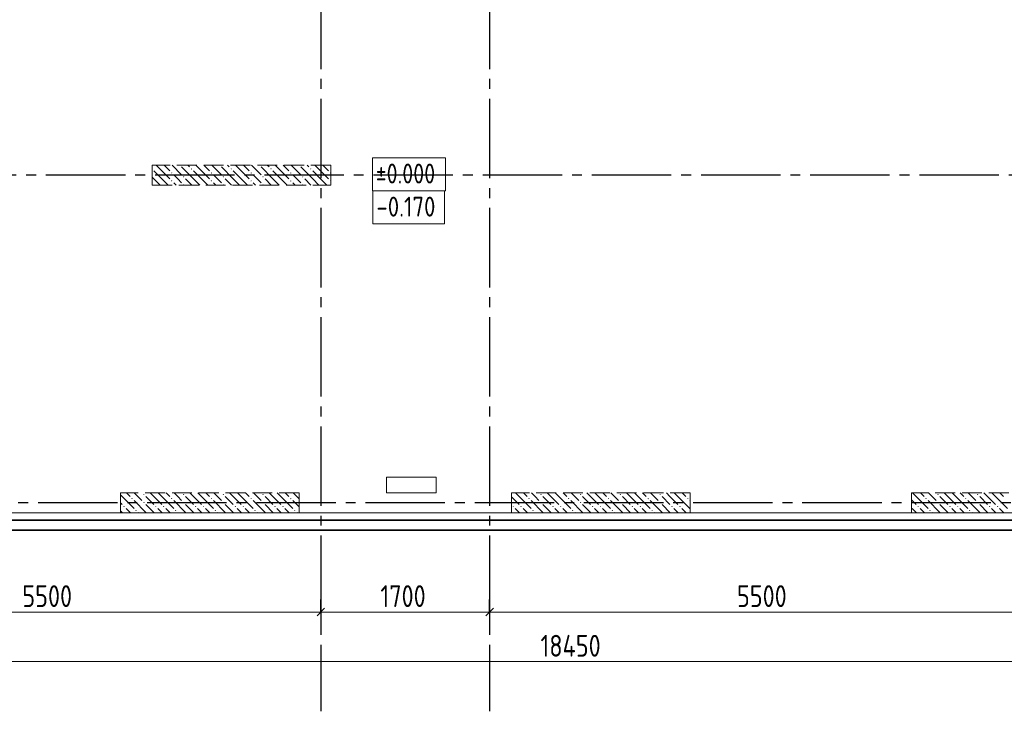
# Model space of a CAD drawing. Header units: millimetres. Extents: x 0 to 31317, y 0 to 42000.
# Tile 6 of 15: x 11589 to 21509, y 14930 to 21897. Entities that reach past the tile are written whole.
import ezdxf

# ---------------------------------------------------------------- set-up
doc = ezdxf.new("R2010")
doc.units = ezdxf.units.MM
doc.linetypes.add('______2', pattern=[270, 200, -70])
doc.linetypes.add('______5', pattern=[1100, 800, -100, 100, -100])
for name, color, linetype, lineweight in [('Standard', 7, 'Continuous', 25), ('Высотные отметки', 7, 'Continuous', 25), ('ЖБ Пилон', 180, 'Continuous', 25), ('Оси', 40, '______5', 18)]:
    doc.layers.add(name, color=color, linetype=linetype, lineweight=lineweight)
doc.layers.add('ЖБ Перекрытие верхний уровень', color=7, linetype='Continuous', lineweight=25, true_color=0xe0e0ff)
doc.layers.add('ЖБ Стена верхний уровень', color=7, linetype='Continuous', lineweight=25, true_color=0x006e00)
doc.styles.add('GOST 2.304-81', font='txt')

msp = doc.modelspace()

# ---------------------------------------------------------------- hatches: boundary and pattern name
at = {"layer": 'ЖБ Пилон', "linetype": 'Continuous', "lineweight": 18, "transparency": 33554687}
for points in [[(12924, 20396.6), (12927.5, 20393.1), (12924, 20389.7)], [(13114.5, 20353.1), (13121, 20359.6), (13127.5, 20353.1), (13121, 20346.6)], [(13204.3, 20430), (13201, 20426.6), (13197.6, 20430)], [(13314.5, 20393.1), (13321, 20399.6), (13327.5, 20393.1), (13321, 20386.6)], [(13514.5, 20353.1), (13521, 20359.6), (13527.5, 20353.1), (13521, 20346.6)], [(13604.3, 20430), (13601, 20426.6), (13597.6, 20430)], [(13714.5, 20393.1), (13721, 20399.6), (13727.5, 20393.1), (13721, 20386.6)], [(13914.5, 20353.1), (13921, 20359.6), (13927.5, 20353.1), (13921, 20346.6)], [(14004.3, 20430), (14001, 20426.6), (13997.6, 20430)], [(14114.5, 20393.1), (14121, 20399.6), (14127.5, 20393.1), (14121, 20386.6)], [(14314.5, 20353.1), (14321, 20359.6), (14327.5, 20353.1), (14321, 20346.6)], [(14404.3, 20430), (14401, 20426.6), (14397.6, 20430)], [(14514.5, 20393.1), (14521, 20399.6), (14527.5, 20393.1), (14521, 20386.6)], [(14714.5, 20353.1), (14721, 20359.6), (14724, 20356.6), (14724, 20349.7), (14721, 20346.6)], [(13114.5, 20273.1), (13121, 20279.6), (13127.5, 20273.1), (13121, 20266.6)], [(13234.5, 20313.1), (13241, 20319.6), (13247.4, 20313.1), (13241, 20306.6)], [(13234.5, 20233.1), (13241, 20239.6), (13247.4, 20233.1), (13244.3, 20230), (13237.6, 20230)], [(13514.5, 20273.1), (13521, 20279.6), (13527.5, 20273.1), (13521, 20266.6)], [(13634.5, 20313.1), (13641, 20319.6), (13647.4, 20313.1), (13641, 20306.6)], [(13634.5, 20233.1), (13641, 20239.6), (13647.4, 20233.1), (13644.3, 20230), (13637.6, 20230)], [(13914.5, 20273.1), (13921, 20279.6), (13927.5, 20273.1), (13921, 20266.6)], [(14034.5, 20313.1), (14041, 20319.6), (14047.4, 20313.1), (14041, 20306.6)], [(14034.5, 20233.1), (14041, 20239.6), (14047.4, 20233.1), (14044.3, 20230), (14037.6, 20230)], [(14314.5, 20273.1), (14321, 20279.6), (14327.5, 20273.1), (14321, 20266.6)], [(14434.5, 20313.1), (14441, 20319.6), (14447.4, 20313.1), (14441, 20306.6)], [(14434.5, 20233.1), (14441, 20239.6), (14447.4, 20233.1), (14444.3, 20230), (14437.6, 20230)], [(14714.5, 20273.1), (14721, 20279.6), (14724, 20276.6), (14724, 20269.7), (14721, 20266.6)], [(12714.5, 17073.1), (12721, 17079.6), (12727.5, 17073.1), (12721, 17066.6)], [(12834.5, 17113.1), (12841, 17119.6), (12847.4, 17113.1), (12841, 17106.6)], [(13114.5, 17073.1), (13121, 17079.6), (13127.5, 17073.1), (13121, 17066.6)], [(13234.5, 17113.1), (13241, 17119.6), (13247.4, 17113.1), (13241, 17106.6)], [(13514.5, 17073.1), (13521, 17079.6), (13527.5, 17073.1), (13521, 17066.6)], [(13634.5, 17113.1), (13641, 17119.6), (13647.4, 17113.1), (13641, 17106.6)], [(13914.5, 17073.1), (13921, 17079.6), (13927.5, 17073.1), (13921, 17066.6)], [(14034.5, 17113.1), (14041, 17119.6), (14047.4, 17113.1), (14041, 17106.6)], [(14314.5, 17073.1), (14321, 17079.6), (14327.5, 17073.1), (14321, 17066.6)], [(16714.5, 17073.1), (16721, 17079.6), (16727.5, 17073.1), (16721, 17066.6)], [(16834.5, 17113.1), (16840.9, 17119.6), (16847.4, 17113.1), (16840.9, 17106.6)], [(17114.5, 17073.1), (17121, 17079.6), (17127.5, 17073.1), (17121, 17066.6)], [(17234.5, 17113.1), (17240.9, 17119.6), (17247.4, 17113.1), (17240.9, 17106.6)], [(17514.5, 17073.1), (17521, 17079.6), (17527.5, 17073.1), (17521, 17066.6)], [(17634.5, 17113.1), (17640.9, 17119.6), (17647.4, 17113.1), (17640.9, 17106.6)], [(17914.5, 17073.1), (17921, 17079.6), (17927.5, 17073.1), (17921, 17066.6)], [(18034.5, 17113.1), (18040.9, 17119.6), (18047.4, 17113.1), (18040.9, 17106.6)], [(18314.5, 17073.1), (18321, 17079.6), (18327.5, 17073.1), (18321, 17066.6)], [(12634.5, 16993.1), (12641, 16999.6), (12647.4, 16993.1), (12641, 16986.6)], [(12834.5, 17033.1), (12841, 17039.6), (12847.4, 17033.1), (12841, 17026.6)], [(12954.4, 16993.1), (12960.9, 16999.6), (12967.4, 16993.1), (12960.9, 16986.6)], [(13034.5, 16993.1), (13041, 16999.6), (13047.4, 16993.1), (13041, 16986.6)], [(13234.5, 17033.1), (13241, 17039.6), (13247.4, 17033.1), (13241, 17026.6)], [(13354.4, 16993.1), (13360.9, 16999.6), (13367.4, 16993.1), (13360.9, 16986.6)], [(13434.5, 16993.1), (13441, 16999.6), (13447.4, 16993.1), (13441, 16986.6)], [(13634.5, 17033.1), (13641, 17039.6), (13647.4, 17033.1), (13641, 17026.6)], [(13754.4, 16993.1), (13760.9, 16999.6), (13767.4, 16993.1), (13760.9, 16986.6)], [(13834.5, 16993.1), (13841, 16999.6), (13847.4, 16993.1), (13841, 16986.6)], [(14034.5, 17033.1), (14041, 17039.6), (14047.4, 17033.1), (14041, 17026.6)], [(14154.4, 16993.1), (14160.9, 16999.6), (14167.4, 16993.1), (14160.9, 16986.6)], [(14234.5, 16993.1), (14241, 16999.6), (14247.4, 16993.1), (14241, 16986.6)], [(16554.4, 16993.1), (16560.9, 16999.6), (16567.4, 16993.1), (16560.9, 16986.6)], [(16634.5, 16993.1), (16640.9, 16999.6), (16647.4, 16993.1), (16640.9, 16986.6)], [(16834.5, 17033.1), (16840.9, 17039.6), (16847.4, 17033.1), (16840.9, 17026.6)], [(16954.4, 16993.1), (16960.9, 16999.6), (16967.4, 16993.1), (16960.9, 16986.6)], [(17034.5, 16993.1), (17040.9, 16999.6), (17047.4, 16993.1), (17040.9, 16986.6)], [(17234.5, 17033.1), (17240.9, 17039.6), (17247.4, 17033.1), (17240.9, 17026.6)], [(17354.4, 16993.1), (17360.9, 16999.6), (17367.4, 16993.1), (17360.9, 16986.6)], [(17434.5, 16993.1), (17440.9, 16999.6), (17447.4, 16993.1), (17440.9, 16986.6)], [(17634.5, 17033.1), (17640.9, 17039.6), (17647.4, 17033.1), (17640.9, 17026.6)], [(17754.4, 16993.1), (17760.9, 16999.6), (17767.4, 16993.1), (17760.9, 16986.6)], [(17834.5, 16993.1), (17840.9, 16999.6), (17847.4, 16993.1), (17840.9, 16986.6)], [(18034.5, 17033.1), (18040.9, 17039.6), (18047.4, 17033.1), (18040.9, 17026.6)], [(18154.4, 16993.1), (18160.9, 16999.6), (18167.4, 16993.1), (18160.9, 16986.6)], [(18234.5, 16993.1), (18240.9, 16999.6), (18247.4, 16993.1), (18240.9, 16986.6)], [(12754.4, 16953.1), (12760.9, 16959.6), (12767.4, 16953.1), (12760.9, 16946.6)], [(13154.4, 16953.1), (13160.9, 16959.6), (13167.4, 16953.1), (13160.9, 16946.6)], [(13554.4, 16953.1), (13560.9, 16959.6), (13567.4, 16953.1), (13560.9, 16946.6)], [(13954.4, 16953.1), (13960.9, 16959.6), (13967.4, 16953.1), (13960.9, 16946.6)], [(14354.4, 16953.1), (14360.9, 16959.6), (14367.4, 16953.1), (14360.9, 16946.6)], [(16754.4, 16953.1), (16760.9, 16959.6), (16767.4, 16953.1), (16760.9, 16946.6)], [(17154.4, 16953.1), (17160.9, 16959.6), (17167.4, 16953.1), (17160.9, 16946.6)], [(17554.4, 16953.1), (17560.9, 16959.6), (17567.4, 16953.1), (17560.9, 16946.6)], [(17954.4, 16953.1), (17960.9, 16959.6), (17967.4, 16953.1), (17960.9, 16946.6)]]:
    msp.add_hatch(color=7, dxfattribs=at).paths.add_polyline_path(points, flags=16)
at = {"layer": 'ЖБ Стена верхний уровень', "linetype": 'Continuous', "lineweight": 18, "transparency": 33554687}
for points in [[(20714.5, 17073.1), (20721, 17079.6), (20727.4, 17073.1), (20721, 17066.6)], [(20834.5, 17113.1), (20840.9, 17119.6), (20847.4, 17113.1), (20840.9, 17106.6)], [(21114.5, 17073.1), (21121, 17079.6), (21127.4, 17073.1), (21121, 17066.6)], [(21234.5, 17113.1), (21240.9, 17119.6), (21247.4, 17113.1), (21240.9, 17106.6)], [(20634.5, 16993.1), (20640.9, 16999.6), (20647.4, 16993.1), (20640.9, 16986.6)], [(20834.5, 17033.1), (20840.9, 17039.6), (20847.4, 17033.1), (20840.9, 17026.6)], [(20954.4, 16993.1), (20960.9, 16999.6), (20967.4, 16993.1), (20960.9, 16986.6)], [(21034.5, 16993.1), (21040.9, 16999.6), (21047.4, 16993.1), (21040.9, 16986.6)], [(21234.5, 17033.1), (21240.9, 17039.6), (21247.4, 17033.1), (21240.9, 17026.6)], [(21354.4, 16993.1), (21360.9, 16999.6), (21367.4, 16993.1), (21360.9, 16986.6)], [(21434.5, 16993.1), (21440.9, 16999.6), (21447.4, 16993.1), (21440.9, 16986.6)], [(20754.4, 16953.1), (20760.9, 16959.6), (20767.4, 16953.1), (20760.9, 16946.6)], [(21154.4, 16953.1), (21160.9, 16959.6), (21167.4, 16953.1), (21160.9, 16946.6)]]:
    msp.add_hatch(color=7, dxfattribs=at).paths.add_polyline_path(points, flags=16)

# ---------------------------------------------------------------- linework, layer by layer
at = {"layer": 'Standard', "color": 251, "linetype": 'Continuous', "lineweight": -3, "true_color": 0x656565, "transparency": 33554687}
for p, q in [((14624, 15930), (14624, 16055)), ((16324, 15930), (16324, 16055)), ((14624, 15930), (14624, 15805)), ((14624, 15930), (14624, 15930)), ((16324, 15930), (16324, 15805)), ((16324, 15930), (16324, 15930))]:
    msp.add_line(p, q, dxfattribs=at)
at = {"layer": 'Standard', "color": 7, "linetype": 'Continuous', "lineweight": 13, "transparency": 33554687}
for p, q in [((9124, 15930), (14624, 15930)), ((14624, 15930), (16324, 15930)), ((16324, 15930), (21824, 15930)), ((7924, 15430), (26374, 15430))]:
    msp.add_line(p, q, dxfattribs=at)
at = {"layer": 'Standard', "color": 7, "linetype": 'Continuous', "lineweight": 25, "transparency": 33554687}
for p, q in [((14586.5, 15892.5), (14661.5, 15967.5)), ((16286.5, 15892.5), (16361.5, 15967.5))]:
    msp.add_line(p, q, dxfattribs=at)
at = {"layer": 'Standard', "color": 254, "linetype": 'Continuous', "lineweight": 35, "true_color": 0xc4c4ff, "transparency": 33554687}
for points in [[(7224.1, 16755), (25108, 16755), (25108, 38670), (7224.1, 38670), (7224.1, 16755)], [(7324.1, 16855), (25008, 16855), (25008, 38570), (7324.1, 38570), (7324.1, 16855)]]:
    msp.add_lwpolyline(points, dxfattribs=at)
at = {"layer": 'Высотные отметки', "color": 253, "linetype": 'Continuous', "lineweight": 18, "true_color": 0xa0a0a0, "transparency": 33554687}
msp.add_lwpolyline([(15143.1, 20173.4), (15877.7, 20173.4), (15877.7, 20506.8), (15143.1, 20506.8), (15143.1, 20173.4)], dxfattribs=at)
at = {"layer": 'Высотные отметки', "color": 7, "linetype": 'Continuous', "lineweight": 18, "transparency": 33554687}
msp.add_lwpolyline([(15148.7, 19840.1), (15869.5, 19840.1), (15869.5, 20173.4), (15148.7, 20173.4), (15148.7, 19840.1)], dxfattribs=at)
at = {"layer": 'ЖБ Перекрытие верхний уровень', "color": 7, "linetype": 'Continuous', "lineweight": 18, "transparency": 33554687}
for p, q in [((15783.8, 17290), (15283.8, 17290)), ((15283.8, 17290), (15283.8, 17130)), ((15783.8, 17130), (15783.8, 17290)), ((15283.8, 17130), (15783.8, 17130)), ((7394, 16930), (22024, 16930))]:
    msp.add_line(p, q, dxfattribs=at)
at = {"layer": 'ЖБ Пилон', "color": 253, "linetype": '______2', "lineweight": 13, "true_color": 0xa0a0a0, "transparency": 33554687}
for p, q in [((14724, 20430), (12924, 20430)), ((12924, 20430), (12924, 20230)), ((14724, 20230), (14724, 20430)), ((12924, 20230), (14724, 20230)), ((14404, 17130), (12604, 17130)), ((12604, 17130), (12604, 16930)), ((14404, 16930), (14404, 17130)), ((18344, 17130), (16544, 17130)), ((16544, 17130), (16544, 16930)), ((18344, 16930), (18344, 17130)), ((12604, 16930), (14404, 16930)), ((16544, 16930), (18344, 16930))]:
    msp.add_line(p, q, dxfattribs=at)
at = {"layer": 'ЖБ Пилон', "color": 9, "linetype": 'Continuous', "lineweight": 18, "true_color": 0xc7c7c7, "transparency": 33554687}
for p, q in [((12941, 20373.1), (13021, 20293.1)), ((13021, 20373.1), (12964.1, 20430)), ((13021, 20373.1), (13101, 20293.1)), ((13044.1, 20430), (13101, 20373.1)), ((13124.1, 20430), (13221, 20333.1)), ((13341, 20293.1), (13221, 20413.1)), ((13284.1, 20430), (13301, 20413.1)), ((13341, 20373.1), (13421, 20293.1)), ((13421, 20373.1), (13364.1, 20430)), ((13421, 20373.1), (13501, 20293.1)), ((13444.1, 20430), (13501, 20373.1)), ((13524.1, 20430), (13621, 20333.1)), ((13741, 20293.1), (13621, 20413.1)), ((13684.1, 20430), (13701, 20413.1)), ((13741, 20373.1), (13821, 20293.1)), ((13821, 20373.1), (13764.1, 20430)), ((13821, 20373.1), (13901, 20293.1)), ((13844.1, 20430), (13901, 20373.1)), ((13924.1, 20430), (14021, 20333.1)), ((14141, 20293.1), (14021, 20413.1)), ((14084.1, 20430), (14101, 20413.1)), ((14141, 20373.1), (14221, 20293.1)), ((14221, 20373.1), (14164.1, 20430)), ((14221, 20373.1), (14301, 20293.1)), ((14244.1, 20430), (14301, 20373.1)), ((14324.1, 20430), (14421, 20333.1)), ((14541, 20293.1), (14421, 20413.1)), ((14484.1, 20430), (14501, 20413.1)), ((14541, 20373.1), (14621, 20293.1)), ((14621, 20373.1), (14564.1, 20430)), ((14621, 20373.1), (14701, 20293.1)), ((14644.1, 20430), (14701, 20373.1)), ((12941, 20293.1), (12924, 20310.1)), ((12941, 20293.1), (13004.1, 20230)), ((13021, 20293.1), (13084.1, 20230)), ((13181, 20293.1), (13141, 20333.1)), ((13141, 20253.1), (13164.1, 20230)), ((13221, 20253.1), (13181, 20293.1)), ((13260.9, 20293.1), (13324.1, 20230)), ((13341, 20293.1), (13404.1, 20230)), ((13421, 20293.1), (13484.1, 20230)), ((13581, 20293.1), (13541, 20333.1)), ((13541, 20253.1), (13564.1, 20230)), ((13621, 20253.1), (13581, 20293.1)), ((13660.9, 20293.1), (13724.1, 20230)), ((13741, 20293.1), (13804.1, 20230)), ((13821, 20293.1), (13884.1, 20230)), ((13981, 20293.1), (13941, 20333.1)), ((13941, 20253.1), (13964.1, 20230)), ((14021, 20253.1), (13981, 20293.1)), ((14060.9, 20293.1), (14124.1, 20230)), ((14141, 20293.1), (14204.1, 20230)), ((14221, 20293.1), (14284.1, 20230)), ((14381, 20293.1), (14341, 20333.1)), ((14341, 20253.1), (14364.1, 20230)), ((14421, 20253.1), (14381, 20293.1)), ((14460.9, 20293.1), (14524.1, 20230)), ((14541, 20293.1), (14604.1, 20230)), ((14621, 20293.1), (14684.1, 20230)), ((12924, 20230.1), (12924.1, 20230)), ((12604, 17110.1), (12621, 17093.1)), ((12621, 17093.1), (12741, 16973.1)), ((12664.1, 17130), (12701, 17093.1)), ((12781, 17093.1), (12744.1, 17130)), ((12821, 17053.1), (12781, 17093.1)), ((12860.9, 17093.1), (12941, 17013.1)), ((12941, 17093.1), (12904.1, 17130)), ((12941, 17093.1), (13021, 17013.1)), ((12984.1, 17130), (13021, 17093.1)), ((13021, 17093.1), (13141, 16973.1)), ((13064.1, 17130), (13101, 17093.1)), ((13181, 17093.1), (13144.1, 17130)), ((13221, 17053.1), (13181, 17093.1)), ((13260.9, 17093.1), (13341, 17013.1)), ((13341, 17093.1), (13304.1, 17130)), ((13341, 17093.1), (13421, 17013.1)), ((13384.1, 17130), (13421, 17093.1)), ((13421, 17093.1), (13541, 16973.1)), ((13464.1, 17130), (13501, 17093.1)), ((13581, 17093.1), (13544.1, 17130)), ((13621, 17053.1), (13581, 17093.1)), ((13660.9, 17093.1), (13741, 17013.1)), ((13741, 17093.1), (13704.1, 17130)), ((13741, 17093.1), (13821, 17013.1)), ((13784.1, 17130), (13821, 17093.1)), ((13821, 17093.1), (13941, 16973.1)), ((13864.1, 17130), (13901, 17093.1)), ((13981, 17093.1), (13944.1, 17130)), ((14021, 17053.1), (13981, 17093.1)), ((14060.9, 17093.1), (14141, 17013.1)), ((14141, 17093.1), (14104.1, 17130)), ((14141, 17093.1), (14221, 17013.1)), ((14184.1, 17130), (14221, 17093.1)), ((14221, 17093.1), (14341, 16973.1)), ((14264.1, 17130), (14301, 17093.1)), ((14381, 17093.1), (14344.1, 17130)), ((14404, 17070.1), (14381, 17093.1)), ((16544, 17090.1), (16621, 17013.1)), ((16584.1, 17130), (16621, 17093.1)), ((16621, 17093.1), (16740.9, 16973.1)), ((16664.1, 17130), (16701, 17093.1)), ((16781, 17093.1), (16744.1, 17130)), ((16821, 17053.1), (16781, 17093.1)), ((16860.9, 17093.1), (16940.9, 17013.1)), ((16940.9, 17093.1), (16904.1, 17130)), ((16940.9, 17093.1), (17021, 17013.1)), ((16984.1, 17130), (17021, 17093.1)), ((17021, 17093.1), (17140.9, 16973.1)), ((17064.1, 17130), (17101, 17093.1)), ((17181, 17093.1), (17144.1, 17130)), ((17221, 17053.1), (17181, 17093.1)), ((17260.9, 17093.1), (17340.9, 17013.1)), ((17340.9, 17093.1), (17304.1, 17130)), ((17340.9, 17093.1), (17421, 17013.1)), ((17384.1, 17130), (17421, 17093.1)), ((17421, 17093.1), (17540.9, 16973.1)), ((17464.1, 17130), (17501, 17093.1)), ((17581, 17093.1), (17544.1, 17130)), ((17621, 17053.1), (17581, 17093.1)), ((17660.9, 17093.1), (17740.9, 17013.1)), ((17740.9, 17093.1), (17704.1, 17130)), ((17740.9, 17093.1), (17821, 17013.1)), ((17784.1, 17130), (17821, 17093.1)), ((17821, 17093.1), (17940.9, 16973.1)), ((17864.1, 17130), (17901, 17093.1)), ((17981, 17093.1), (17944.1, 17130)), ((18021, 17053.1), (17981, 17093.1)), ((18060.9, 17093.1), (18140.9, 17013.1)), ((18140.9, 17093.1), (18104.1, 17130)), ((18140.9, 17093.1), (18221, 17013.1)), ((18184.1, 17130), (18221, 17093.1)), ((18221, 17093.1), (18340.9, 16973.1)), ((18264.1, 17130), (18301, 17093.1)), ((12604, 17030.1), (12621, 17013.1)), ((12660.9, 16973.1), (12704.1, 16930)), ((12741, 17053.1), (12860.9, 16933.1)), ((12860.9, 17013.1), (12944.1, 16930)), ((13021, 16933.1), (12981, 16973.1)), ((13060.9, 16973.1), (13104.1, 16930)), ((13141, 17053.1), (13260.9, 16933.1)), ((13260.9, 17013.1), (13344.1, 16930)), ((13421, 16933.1), (13381, 16973.1)), ((13460.9, 16973.1), (13504.1, 16930)), ((13541, 17053.1), (13660.9, 16933.1)), ((13660.9, 17013.1), (13744.1, 16930)), ((13821, 16933.1), (13781, 16973.1)), ((13860.9, 16973.1), (13904.1, 16930)), ((13941, 17053.1), (14060.9, 16933.1)), ((14060.9, 17013.1), (14144.1, 16930)), ((14221, 16933.1), (14181, 16973.1)), ((14260.9, 16973.1), (14304.1, 16930)), ((14341, 17053.1), (14404, 16990.1)), ((16621, 16933.1), (16581, 16973.1)), ((16660.9, 16973.1), (16704.1, 16930)), ((16740.9, 17053.1), (16860.9, 16933.1)), ((16860.9, 17013.1), (16944.1, 16930)), ((17021, 16933.1), (16981, 16973.1)), ((17060.9, 16973.1), (17104.1, 16930)), ((17140.9, 17053.1), (17260.9, 16933.1)), ((17260.9, 17013.1), (17344.1, 16930)), ((17421, 16933.1), (17381, 16973.1)), ((17460.9, 16973.1), (17504.1, 16930)), ((17540.9, 17053.1), (17660.9, 16933.1)), ((17660.9, 17013.1), (17744.1, 16930)), ((17821, 16933.1), (17781, 16973.1)), ((17860.9, 16973.1), (17904.1, 16930)), ((17940.9, 17053.1), (18060.9, 16933.1)), ((18060.9, 17013.1), (18144.1, 16930)), ((18221, 16933.1), (18181, 16973.1)), ((18260.9, 16973.1), (18304.1, 16930)), ((18340.9, 17053.1), (18344, 17050.1)), ((12621, 16933.1), (12604, 16950.1)), ((12624.1, 16930), (12621, 16933.1)), ((12781, 16933.1), (12784.1, 16930)), ((13024.1, 16930), (13021, 16933.1)), ((13181, 16933.1), (13184.1, 16930)), ((13424.1, 16930), (13421, 16933.1)), ((13581, 16933.1), (13584.1, 16930)), ((13824.1, 16930), (13821, 16933.1)), ((13981, 16933.1), (13984.1, 16930)), ((14224.1, 16930), (14221, 16933.1)), ((14381, 16933.1), (14384.1, 16930)), ((16544, 16930.1), (16544.1, 16930)), ((16624.1, 16930), (16621, 16933.1)), ((16781, 16933.1), (16784.1, 16930)), ((17024.1, 16930), (17021, 16933.1)), ((17181, 16933.1), (17184.1, 16930)), ((17424.1, 16930), (17421, 16933.1)), ((17581, 16933.1), (17584.1, 16930)), ((17824.1, 16930), (17821, 16933.1)), ((17981, 16933.1), (17984.1, 16930)), ((18224.1, 16930), (18221, 16933.1))]:
    msp.add_line(p, q, dxfattribs=at)
at = {"layer": 'ЖБ Стена верхний уровень', "color": 251, "linetype": '______2', "lineweight": 13, "true_color": 0x656565, "transparency": 33554687}
for p, q in [((21824, 17130), (20574, 17130)), ((20574, 17130), (20574, 16930)), ((20574, 16930), (21824, 16930))]:
    msp.add_line(p, q, dxfattribs=at)
at = {"layer": 'ЖБ Стена верхний уровень', "color": 9, "linetype": 'Continuous', "lineweight": 18, "true_color": 0xc7c7c7, "transparency": 33554687}
for p, q in [((20584.1, 17130), (20621, 17093.1)), ((20621, 17093.1), (20740.9, 16973.1)), ((20664.1, 17130), (20701, 17093.1)), ((20781, 17093.1), (20744.1, 17130)), ((20821, 17053.1), (20781, 17093.1)), ((20860.9, 17093.1), (20940.9, 17013.1)), ((20940.9, 17093.1), (20904.1, 17130)), ((20940.9, 17093.1), (21021, 17013.1)), ((20984.1, 17130), (21021, 17093.1)), ((21021, 17093.1), (21140.9, 16973.1)), ((21064.1, 17130), (21101, 17093.1)), ((21181, 17093.1), (21144.1, 17130)), ((21221, 17053.1), (21181, 17093.1)), ((21260.9, 17093.1), (21340.9, 17013.1)), ((21340.9, 17093.1), (21304.1, 17130)), ((21340.9, 17093.1), (21421, 17013.1)), ((21384.1, 17130), (21421, 17093.1)), ((21421, 17093.1), (21540.9, 16973.1)), ((21464.1, 17130), (21501, 17093.1)), ((20574, 17060.1), (20621, 17013.1)), ((20621, 16933.1), (20581, 16973.1)), ((20660.9, 16973.1), (20704.1, 16930)), ((20740.9, 17053.1), (20860.9, 16933.1)), ((20860.9, 17013.1), (20944.1, 16930)), ((21021, 16933.1), (20981, 16973.1)), ((21060.9, 16973.1), (21104.1, 16930)), ((21140.9, 17053.1), (21260.9, 16933.1)), ((21260.9, 17013.1), (21344.1, 16930)), ((21421, 16933.1), (21381, 16973.1)), ((21460.9, 16973.1), (21504.1, 16930)), ((20624.1, 16930), (20621, 16933.1)), ((20781, 16933.1), (20784.1, 16930)), ((21024.1, 16930), (21021, 16933.1)), ((21181, 16933.1), (21184.1, 16930)), ((21424.1, 16930), (21421, 16933.1))]:
    msp.add_line(p, q, dxfattribs=at)
at = {"layer": 'Оси', "color": 8, "linetype": '______5', "lineweight": -3, "transparency": 33554687}
for p, q in [((14624, 38700), (14624, 14930)), ((16324, 38700), (16324, 14930)), ((22554, 20330), (4600, 20330)), ((23574, 17030), (4600, 17030))]:
    msp.add_line(p, q, dxfattribs=at)

# ---------------------------------------------------------------- texts
at = {"layer": 'Standard', "color": 7, "linetype": 'Continuous', "lineweight": 25, "transparency": 33554687, "char_height": 220, "attachment_point": 7, "style": 'GOST 2.304-81'}
for s, insert, width in [('5500', (11616, 15980), 641.476), ('1700', (15223.8, 15980), 625.741), ('5500', (18816, 15980), 641.476), ('18450', (16836.3, 15480), 750.82)]:
    msp.add_mtext(s, dxfattribs=dict(at, insert=insert, width=width))
at = {"layer": 'Высотные отметки', "color": 253, "linetype": 'Continuous', "lineweight": 18, "true_color": 0xa0a0a0, "transparency": 33554687, "insert": (15176.4, 20246.8), "char_height": 200, "width": 767.804, "attachment_point": 7, "style": 'GOST 2.304-81'}
msp.add_mtext('%%p0.000', dxfattribs=at)
at = {"layer": 'Высотные отметки', "color": 7, "linetype": 'Continuous', "lineweight": 18, "transparency": 33554687, "insert": (15183.4, 19913.4), "char_height": 200, "width": 755.406, "attachment_point": 7, "style": 'GOST 2.304-81'}
msp.add_mtext('\\W1.04;-0.170', dxfattribs=at)

doc.saveas('drawing.dxf')
